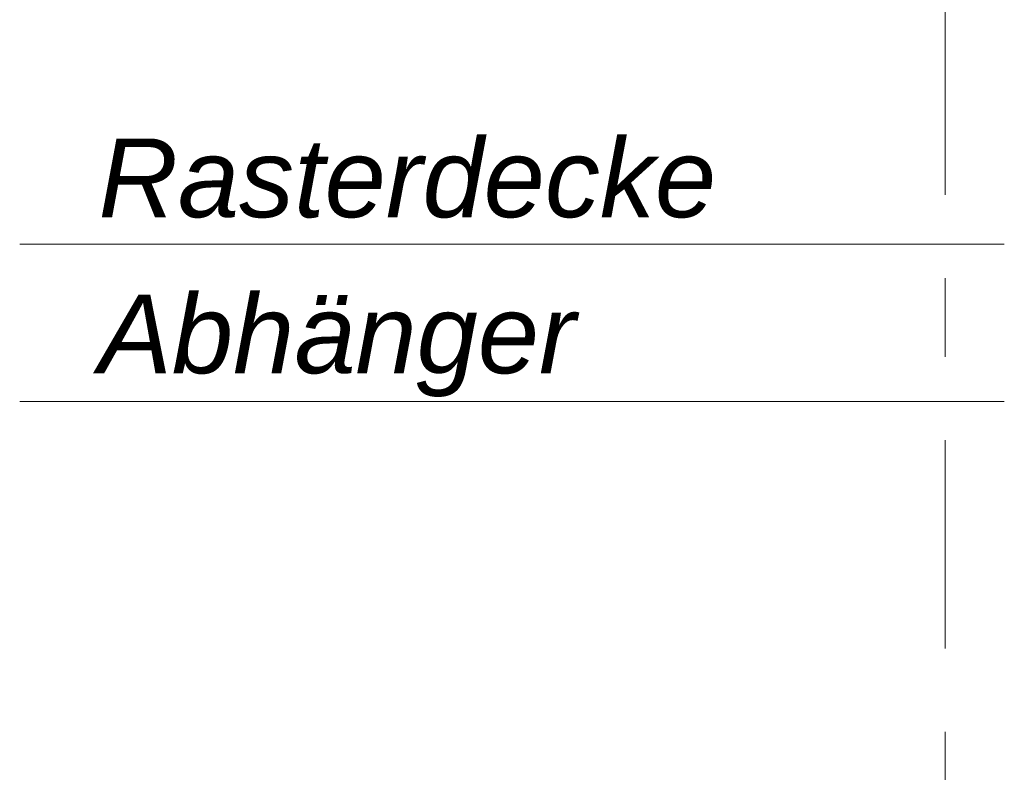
# Model space of a CAD drawing. Header units: metres. Extents: x -3.6 to 84.5, y -11 to 16.8.
# Tile 170 of 256: x 39 to 40.2, y -1.5 to -0.6. Entities that reach past the tile are written whole.
import ezdxf

# ---------------------------------------------------------------- set-up
doc = ezdxf.new("R2010")
doc.units = ezdxf.units.M
doc.header["$MEASUREMENT"] = 0
doc.linetypes.add('Strichlinie doppelt', pattern=[0.546806, 0.264583, -0.105833, 0.070556, -0.105833])
doc.layers.add('154 - Bemaßung_ Beschriftung.Ausbau - Deckenspiegel', color=7, linetype='Continuous')
doc.layers.add('451 - Universal.Achsen Raster', color=7, linetype='Continuous')
doc.styles.add('ERSTELLTER_STIL_3', font='txt')

msp = doc.modelspace()

# ---------------------------------------------------------------- linework, layer by layer
at = {"layer": '154 - Bemaßung_ Beschriftung.Ausbau - Deckenspiegel', "color": 7, "linetype": 'Continuous', "lineweight": 5}
for p, q in [((40.205, -0.8514), (38.955, -0.8514)), ((40.205, -1.0514), (38.955, -1.0514))]:
    msp.add_line(p, q, dxfattribs=at)
at = {"layer": '451 - Universal.Achsen Raster', "color": 160, "linetype": 'Strichlinie doppelt', "lineweight": 9, "true_color": 0x3232ff}
msp.add_line((40.13, -10.585), (40.13, 16.355), dxfattribs=at)

# ---------------------------------------------------------------- texts
at = {"layer": '154 - Bemaßung_ Beschriftung.Ausbau - Deckenspiegel', "color": 7, "linetype": 'Continuous', "lineweight": 5, "char_height": 0.1, "attachment_point": 7, "style": 'ERSTELLTER_STIL_3'}
for s, insert in [('\\A1;{\\pql;\\fArial|b0|i1|c0|p38;Rasterdecke}', (39.055, -0.8186)), ('\\A1;{\\pql;\\fArial|b0|i1|c0|p38;Abhänger}', (39.055, -1.0455))]:
    msp.add_mtext(s, dxfattribs=dict(at, insert=insert))

doc.saveas('drawing.dxf')
